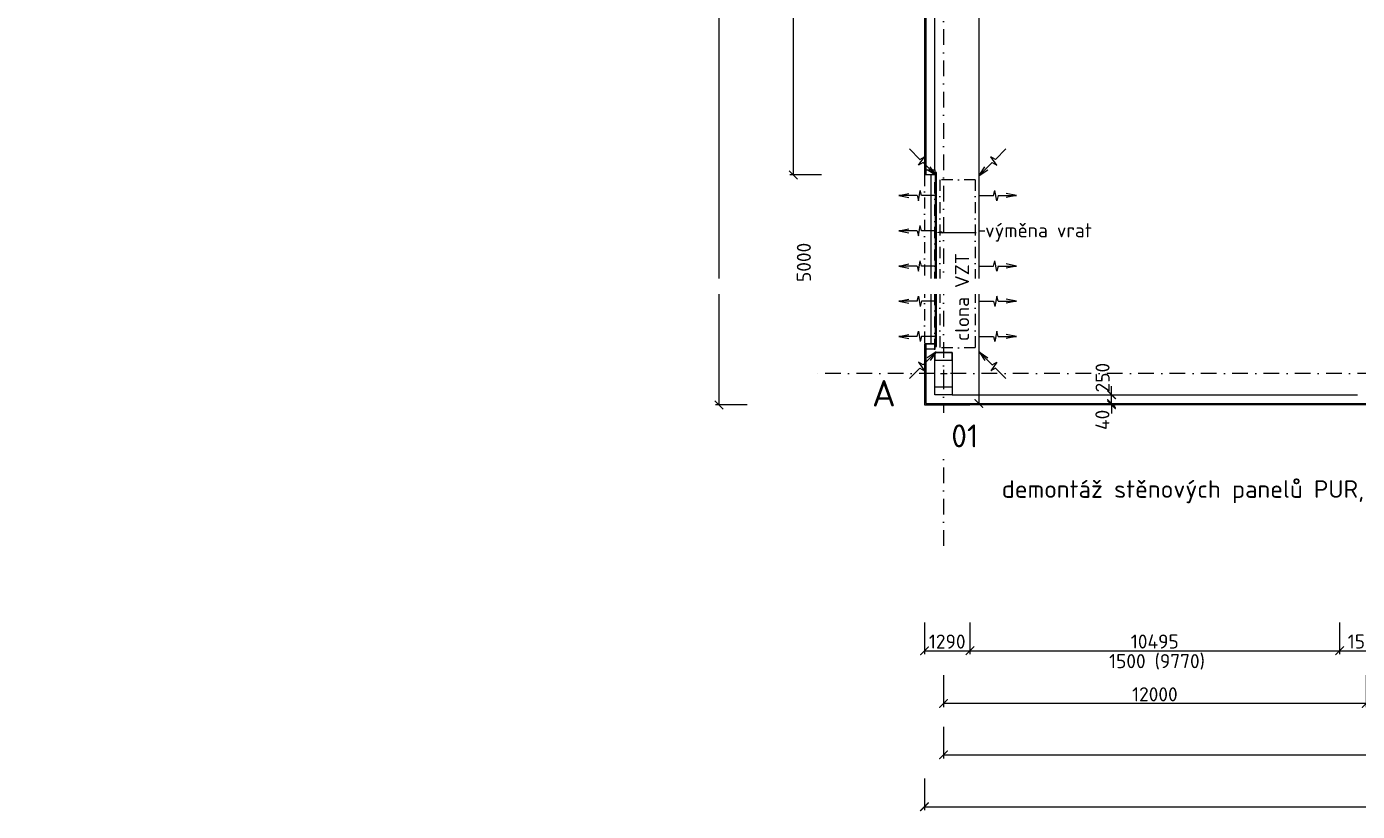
# Model space of a CAD drawing. Header units: millimetres. Extents: x -796345 to 3713765, y -2985421 to 2187451.
# Tile 183 of 256: x 273969 to 311750, y -12435 to 9855. Entities that reach past the tile are written whole.
import ezdxf
from ezdxf import colors
from ezdxf.entities.mleader import LeaderData, LeaderLine
from ezdxf.enums import TextEntityAlignment as Align
from ezdxf.math import Vec2, Vec3

# ---------------------------------------------------------------- set-up
doc = ezdxf.new("R2010")
doc.units = ezdxf.units.MM
doc.header["$PDMODE"] = 1
for name, pattern in [('CENTERX2', [101.6, 63.5, -12.7, 12.7, -12.7]), ('DASHDOT', [25.4, 12.7, -6.35, 0, -6.35]), ('ČERCHOVANÁ', [25.4, 12.7, -6.35, 0, -6.35])]:
    doc.linetypes.add(name, pattern=pattern)
doc.layers.get('Defpoints').update_dxf_attribs({"color": 8})
for name, color, linetype, lineweight in [('___vzt clony', 7, 'Continuous', 5), ('A99_N_koty-200', 5, 'Continuous', 5), ('A99_N_osy', 1, 'CENTERX2', 9), ('A99_N_txt-popis-200', 240, 'Continuous', 5), ('A99_N_txt-popis-50', 240, 'Continuous', 9), ('A99_S_kce-nad-vid', 181, 'DASHDOT', 5), ('A99_S_kce-pohl', 7, 'Continuous', 5), ('A99_S_kce-rez-sil', 7, 'Continuous', 15), ('A99_S_kce-rez-ten', 7, 'Continuous', 9), ('A99_S_koty-200', 160, 'Continuous', 5), ('A99_S_otvory', 7, 'Continuous', 5), ('A99_S_sloupy', 7, 'Continuous', 5)]:
    doc.layers.add(name, color=color, linetype=linetype, lineweight=lineweight)
doc.styles.add('A99_kota', font='isocpeur.ttf', dxfattribs={"height": 2})
doc.styles.add('A99_popis', font='isocpeur.ttf')
doc.styles.add('ad_popis 100', font='isocpeur.ttf', dxfattribs={"height": 200})
doc.dimstyles.new('A99_kota_200 new', dxfattribs={"dimscale": 200, "dimtxt": 2, "dimasz": 1.2, "dimexe": 0.5, "dimexo": 1.5, "dimgap": 0.3, "dimtad": 1, "dimdec": 0, "dimzin": 3, "dimdsep": 46, "dimtxsty": 'A99_kota', "dimblk": 'ARCHTICK', "dimcen": 2.5, "dimazin": 2, "dimtfac": 0.75, "dimtdec": 0, "dimtmove": 2, "dimatfit": 0, "dimfxl": 4, "dimfxlon": 1, "dimtolj": 1, "dimtzin": 0, "dimlwd": 5, "dimlwe": 5, "dimarcsym": 0})

# ---------------------------------------------------------------- blocks, each defined once
blk = doc.blocks.new('_ArchTick')
at = {"color": 0, "linetype": 'ByBlock', "const_width": 0.15}
blk.add_lwpolyline([(-0.5, -0.5), (0.5, 0.5)], dxfattribs=at)
blk = doc.blocks.new('*D219')
at = {"layer": 'A99_N_koty-200', "color": 0, "lineweight": 5, "transparency": 16777216}
for p, q in [((300000, -8570), (300000, -9470)), ((312000, -8570), (312000, -9470)), ((312000, -9370), (300000, -9370))]:
    blk.add_line(p, q, dxfattribs=at)
at = {"layer": 'Defpoints', "color": 0, "lineweight": 0, "transparency": 16777216}
for p in [(300000, -6495), (312000, -6495), (300000, -9370)]:
    blk.add_point(p, dxfattribs=at)
at = {"layer": 'A99_N_koty-200', "color": 0, "lineweight": 5, "transparency": 16777216, "xscale": 240, "yscale": 240, "zscale": 240, "rotation": 180}
blk.add_blockref('_ArchTick', (300000, -9370), dxfattribs=at)
at = {"layer": 'A99_N_koty-200', "color": 0, "lineweight": 5, "transparency": 16777216, "xscale": 240, "yscale": 240, "zscale": 240}
blk.add_blockref('_ArchTick', (312000, -9370), dxfattribs=at)
at = {"layer": 'A99_N_koty-200', "color": 0, "transparency": 16777216, "insert": (306000, -9110), "char_height": 400, "attachment_point": 5, "style": 'A99_kota'}
blk.add_mtext('\\A1;12000', dxfattribs=at)
blk = doc.blocks.new('*D1800')
at = {"layer": 'A99_N_koty-200', "color": 0, "lineweight": 5, "transparency": 16777216}
for p, q in [((294426, 24300), (293526, 24300)), ((293626, 24300), (293626, -890)), ((294426, -890), (293526, -890))]:
    blk.add_line(p, q, dxfattribs=at)
at = {"layer": 'Defpoints', "color": 0, "lineweight": 0, "transparency": 16777216}
for p in [(299350, 24300), (293626, -890), (299460, -890)]:
    blk.add_point(p, dxfattribs=at)
at = {"layer": 'A99_N_koty-200', "color": 0, "lineweight": 5, "transparency": 16777216, "xscale": 240, "yscale": 240, "zscale": 240}
for p, rotation in [((293626, 24300), 90), ((293626, -890), 270)]:
    blk.add_blockref('_ArchTick', p, dxfattribs=dict(at, rotation=rotation))
at = {"layer": 'A99_N_koty-200', "color": 0, "transparency": 16777216, "insert": (293366, 11705), "char_height": 400, "attachment_point": 5, "rotation": 90, "style": 'A99_kota'}
blk.add_mtext('\\A1;25190', dxfattribs=at)
blk = doc.blocks.new('*D242')
at = {"layer": 'A99_N_koty-200', "color": 0, "lineweight": 5, "transparency": 16777216}
for p, q in [((299460, -11502), (299460, -12402)), ((438875, -11502), (438875, -12402)), ((299460, -12302), (438875, -12302))]:
    blk.add_line(p, q, dxfattribs=at)
at = {"layer": 'Defpoints', "color": 0, "lineweight": 0, "transparency": 16777216}
for p in [(299460, -890), (438875, -890), (438875, -12302)]:
    blk.add_point(p, dxfattribs=at)
at = {"layer": 'A99_N_koty-200', "color": 0, "lineweight": 5, "transparency": 16777216, "xscale": 240, "yscale": 240, "zscale": 240, "rotation": 180}
blk.add_blockref('_ArchTick', (299460, -12302), dxfattribs=at)
at = {"layer": 'A99_N_koty-200', "color": 0, "lineweight": 5, "transparency": 16777216, "xscale": 240, "yscale": 240, "zscale": 240}
blk.add_blockref('_ArchTick', (438875, -12302), dxfattribs=at)
at = {"layer": 'A99_N_koty-200', "color": 0, "transparency": 16777216, "insert": (369167, -12042), "char_height": 400, "attachment_point": 5, "style": 'A99_kota'}
blk.add_mtext('\\A1;139415', dxfattribs=at)
blk = doc.blocks.new('*D259')
at = {"layer": 'A99_N_koty-200', "color": 0, "lineweight": 5, "transparency": 16777216}
for p, q in [((301005, 24000), (301105, 24000)), ((301005, 24000), (301005, -850)), ((301005, -850), (301105, -850))]:
    blk.add_line(p, q, dxfattribs=at)
at = {"layer": 'Defpoints', "color": 0, "lineweight": 0, "transparency": 16777216}
for p in [(301005, 24000), (301005, -850), (301005, -850)]:
    blk.add_point(p, dxfattribs=at)
at = {"layer": 'A99_N_koty-200', "color": 0, "lineweight": 5, "transparency": 16777216, "xscale": 240, "yscale": 240, "zscale": 240}
for p, rotation in [((301005, 24000), 90), ((301005, -850), 270)]:
    blk.add_blockref('_ArchTick', p, dxfattribs=dict(at, rotation=rotation))
at = {"layer": 'A99_N_koty-200', "color": 0, "transparency": 16777216, "insert": (300745, 11575), "char_height": 400, "attachment_point": 5, "rotation": 90, "style": 'A99_kota'}
blk.add_mtext('\\A1;24850', dxfattribs=at)
blk = doc.blocks.new('*D260')
at = {"layer": 'A99_N_koty-200', "color": 0, "lineweight": 5, "transparency": 16777216}
for p, q in [((296534, 24300), (295634, 24300)), ((295734, 24300), (295734, 5640)), ((296534, 5640), (295634, 5640))]:
    blk.add_line(p, q, dxfattribs=at)
at = {"layer": 'Defpoints', "color": 0, "lineweight": 0, "transparency": 16777216}
for p in [(299350, 24300), (295734, 5640), (299460, 5640)]:
    blk.add_point(p, dxfattribs=at)
at = {"layer": 'A99_N_koty-200', "color": 0, "lineweight": 5, "transparency": 16777216, "xscale": 240, "yscale": 240, "zscale": 240}
for p, rotation in [((295734, 24300), 90), ((295734, 5640), 270)]:
    blk.add_blockref('_ArchTick', p, dxfattribs=dict(at, rotation=rotation))
at = {"layer": 'A99_N_koty-200', "color": 0, "transparency": 16777216, "insert": (295474, 14970), "char_height": 400, "attachment_point": 5, "rotation": 90, "style": 'A99_kota'}
blk.add_mtext('\\A1;18660', dxfattribs=at)
blk = doc.blocks.new('*D261')
at = {"layer": 'A99_N_koty-200', "color": 0, "lineweight": 5, "transparency": 16777216}
for p, q in [((311245, -7070), (311245, -7970)), ((312745, -7070), (312745, -7970)), ((311245, -7870), (312745, -7870))]:
    blk.add_line(p, q, dxfattribs=at)
at = {"layer": 'Defpoints', "color": 0, "lineweight": 0, "transparency": 16777216}
for p in [(311245, -1132), (312745, -1132), (312745, -7870)]:
    blk.add_point(p, dxfattribs=at)
at = {"layer": 'A99_N_koty-200', "color": 0, "lineweight": 5, "transparency": 16777216, "xscale": 240, "yscale": 240, "zscale": 240, "rotation": 180}
blk.add_blockref('_ArchTick', (311245, -7870), dxfattribs=at)
at = {"layer": 'A99_N_koty-200', "color": 0, "lineweight": 5, "transparency": 16777216, "xscale": 240, "yscale": 240, "zscale": 240}
blk.add_blockref('_ArchTick', (312745, -7870), dxfattribs=at)
at = {"layer": 'A99_N_koty-200', "color": 0, "transparency": 16777216, "insert": (311995, -7610), "char_height": 400, "attachment_point": 5, "style": 'A99_kota'}
blk.add_mtext('\\A1;1500', dxfattribs=at)
blk = doc.blocks.new('*D270')
at = {"layer": 'A99_N_koty-200', "color": 0, "lineweight": 5, "transparency": 16777216}
for p, q in [((300750, -7070), (300750, -7970)), ((311245, -7070), (311245, -7970)), ((300750, -7870), (311245, -7870))]:
    blk.add_line(p, q, dxfattribs=at)
at = {"layer": 'Defpoints', "color": 0, "lineweight": 0, "transparency": 16777216}
for p in [(300750, -6085), (311245, -6085), (311245, -7870)]:
    blk.add_point(p, dxfattribs=at)
at = {"layer": 'A99_N_koty-200', "color": 0, "lineweight": 5, "transparency": 16777216, "xscale": 240, "yscale": 240, "zscale": 240, "rotation": 180}
blk.add_blockref('_ArchTick', (300750, -7870), dxfattribs=at)
at = {"layer": 'A99_N_koty-200', "color": 0, "lineweight": 5, "transparency": 16777216, "xscale": 240, "yscale": 240, "zscale": 240}
blk.add_blockref('_ArchTick', (311245, -7870), dxfattribs=at)
at = {"layer": 'A99_N_koty-200', "color": 0, "transparency": 16777216, "insert": (305997.5, -7610), "char_height": 400, "attachment_point": 5, "style": 'A99_kota'}
blk.add_mtext('\\A1;10495', dxfattribs=at)
blk = doc.blocks.new('*D281')
at = {"layer": 'A99_N_koty-200', "color": 0, "lineweight": 5, "transparency": 16777216}
for p, q in [((300000, -10030), (300000, -10930)), ((438550, -10030), (438550, -10930)), ((300000, -10830), (438550, -10830))]:
    blk.add_line(p, q, dxfattribs=at)
at = {"layer": 'Defpoints', "color": 0, "lineweight": 0, "transparency": 16777216}
for p in [(300000, -5085), (438550, -5085), (438550, -10830)]:
    blk.add_point(p, dxfattribs=at)
at = {"layer": 'A99_N_koty-200', "color": 0, "lineweight": 5, "transparency": 16777216, "xscale": 240, "yscale": 240, "zscale": 240, "rotation": 180}
blk.add_blockref('_ArchTick', (300000, -10830), dxfattribs=at)
at = {"layer": 'A99_N_koty-200', "color": 0, "lineweight": 5, "transparency": 16777216, "xscale": 240, "yscale": 240, "zscale": 240}
blk.add_blockref('_ArchTick', (438550, -10830), dxfattribs=at)
at = {"layer": 'A99_N_koty-200', "color": 0, "transparency": 16777216, "insert": (369275, -10570), "char_height": 400, "attachment_point": 5, "style": 'A99_kota'}
blk.add_mtext('\\A1;138550', dxfattribs=at)
blk = doc.blocks.new('*D291')
at = {"layer": 'A99_N_koty-200', "color": 0, "lineweight": 5, "transparency": 16777216}
for p, q in [((299460, -7072), (299460, -7972)), ((300750, -7072), (300750, -7972)), ((299460, -7872), (300750, -7872))]:
    blk.add_line(p, q, dxfattribs=at)
at = {"layer": 'Defpoints', "color": 0, "lineweight": 0, "transparency": 16777216}
for p in [(299460, -890), (300750, -890), (300750, -7872)]:
    blk.add_point(p, dxfattribs=at)
at = {"layer": 'A99_N_koty-200', "color": 0, "lineweight": 5, "transparency": 16777216, "xscale": 240, "yscale": 240, "zscale": 240, "rotation": 180}
blk.add_blockref('_ArchTick', (299460, -7872), dxfattribs=at)
at = {"layer": 'A99_N_koty-200', "color": 0, "lineweight": 5, "transparency": 16777216, "xscale": 240, "yscale": 240, "zscale": 240}
blk.add_blockref('_ArchTick', (300750, -7872), dxfattribs=at)
at = {"layer": 'A99_N_koty-200', "color": 0, "transparency": 16777216, "insert": (300105, -7612), "char_height": 400, "attachment_point": 5, "style": 'A99_kota'}
blk.add_mtext('\\A1;1290', dxfattribs=at)
blk = doc.blocks.new('*D462')
at = {"layer": 'A99_N_koty-200', "color": 0, "lineweight": 5, "transparency": 16777216}
for p, q in [((304770, -850), (304770, -610)), ((304770, -850), (304870, -850)), ((304770, -890), (304770, -850)), ((304770, -890), (304870, -890)), ((304770, -890), (304770, -1130))]:
    blk.add_line(p, q, dxfattribs=at)
at = {"layer": 'Defpoints', "color": 0, "lineweight": 0, "transparency": 16777216}
for p in [(304770, -850), (304770, -850), (304770, -890)]:
    blk.add_point(p, dxfattribs=at)
at = {"layer": 'A99_N_koty-200', "color": 0, "lineweight": 5, "transparency": 16777216, "xscale": 240, "yscale": 240, "zscale": 240}
for p, rotation in [((304770, -850), 270), ((304770, -890), 90)]:
    blk.add_blockref('_ArchTick', p, dxfattribs=dict(at, rotation=rotation))
at = {"layer": 'A99_N_koty-200', "color": 0, "transparency": 16777216, "insert": (304510, -1315), "char_height": 400, "attachment_point": 5, "rotation": 90, "style": 'A99_kota'}
blk.add_mtext('\\A1;40', dxfattribs=at)
blk = doc.blocks.new('*D463')
at = {"layer": 'A99_N_koty-200', "color": 0, "lineweight": 5, "transparency": 16777216}
for p, q in [((304770, -600), (304770, -360)), ((304770, -600), (304870, -600)), ((304770, -850), (304770, -600)), ((304770, -850), (304870, -850)), ((304770, -850), (304770, -1090))]:
    blk.add_line(p, q, dxfattribs=at)
at = {"layer": 'Defpoints', "color": 0, "lineweight": 0, "transparency": 16777216}
for p in [(304770, -600), (304770, -600), (304770, -850)]:
    blk.add_point(p, dxfattribs=at)
at = {"layer": 'A99_N_koty-200', "color": 0, "lineweight": 5, "transparency": 16777216, "xscale": 240, "yscale": 240, "zscale": 240}
for p, rotation in [((304770, -600), 270), ((304770, -850), 90)]:
    blk.add_blockref('_ArchTick', p, dxfattribs=dict(at, rotation=rotation))
at = {"layer": 'A99_N_koty-200', "color": 0, "transparency": 16777216, "insert": (304515, -115), "char_height": 400, "attachment_point": 5, "rotation": 90, "style": 'A99_kota'}
blk.add_mtext('\\A1;250', dxfattribs=at)

msp = doc.modelspace()

# ---------------------------------------------------------------- linework, layer by layer
at = {"layer": '___vzt clony'}
for p, q in [((299029.9, 6381.8), (299328.7, 6083)), ((299289.4, 5915.4), (299459.8, 6158.7)), ((299328.7, 6083), (299459.8, 6158.7)), ((301510.6, 5915.4), (301340.2, 6158.7)), ((301471.3, 6083), (301340.2, 6158.7)), ((301770.1, 6381.8), (301471.3, 6083)), ((299420.6, 5991.1), (299289.4, 5915.4)), ((299420.6, 5991.1), (299788.3, 5623.4)), ((299788.3, 5623.4), (299540.1, 5788.9)), ((299788.3, 5623.4), (299622.8, 5871.6)), ((301379.4, 5991.1), (301011.7, 5623.4)), ((301011.7, 5623.4), (301177.2, 5871.6)), ((301011.7, 5623.4), (301259.9, 5788.9)), ((301379.4, 5991.1), (301510.6, 5915.4)), ((299420.6, 248.9), (299788.3, 616.6)), ((299788.3, 616.6), (299540.1, 451.1)), ((299788.3, 616.6), (299622.8, 368.4)), ((301379.4, 248.9), (301011.7, 616.6)), ((301011.7, 616.6), (301259.9, 451.1)), ((301011.7, 616.6), (301177.2, 368.4)), ((299029.9, -141.8), (299328.7, 157)), ((299289.4, 324.6), (299459.8, 81.3)), ((299420.6, 248.9), (299289.4, 324.6)), ((299328.7, 157), (299459.8, 81.3)), ((301510.6, 324.6), (301340.2, 81.3)), ((301471.3, 157), (301340.2, 81.3)), ((301379.4, 248.9), (301510.6, 324.6)), ((301770.1, -141.8), (301471.3, 157))]:
    msp.add_line(p, q, dxfattribs=at)
at = {"layer": '___vzt clony', "linetype": 'ČERCHOVANÁ', "ltscale": 25}
for p, q in [((300900, 5505), (299900, 5505)), ((299900, 5505), (299900, 735)), ((300900, 5505), (300900, 735)), ((300900, 735), (299900, 735))]:
    msp.add_line(p, q, dxfattribs=at)
at = {"layer": '___vzt clony', "ltscale": 0.5}
for p, q in [((298727.5, 5055), (299020, 5113.5)), ((299247.5, 5055), (298727.5, 5055)), ((298727.5, 5055), (299020, 4996.5)), ((299247.5, 5055), (299286.7, 4908.7)), ((299286.7, 4908.7), (299338.3, 5201.2)), ((299377.5, 5055), (299338.3, 5201.2)), ((299800, 5055), (299377.5, 5055)), ((301000, 5055), (301422.5, 5055)), ((301422.5, 5055), (301461.7, 5201.2)), ((301513.3, 4908.7), (301461.7, 5201.2)), ((301552.5, 5055), (301513.3, 4908.7)), ((301552.5, 5055), (302072.5, 5055)), ((302072.5, 5055), (301780, 5113.5)), ((302072.5, 5055), (301780, 4996.5)), ((299286.7, 3908.7), (299338.3, 4201.2)), ((299377.5, 4055), (299338.3, 4201.2)), ((301422.5, 4055), (301461.7, 4201.2)), ((301513.3, 3908.7), (301461.7, 4201.2)), ((298727.5, 4055), (299020, 4113.5)), ((299247.5, 4055), (298727.5, 4055)), ((298727.5, 4055), (299020, 3996.5)), ((299247.5, 4055), (299286.7, 3908.7)), ((299800, 4055), (299377.5, 4055)), ((301000, 4055), (301422.5, 4055)), ((301552.5, 4055), (301513.3, 3908.7)), ((301552.5, 4055), (302072.5, 4055)), ((302072.5, 4055), (301780, 4113.5)), ((302072.5, 4055), (301780, 3996.5)), ((298727.5, 3055), (299020, 3113.5)), ((299247.5, 3055), (298727.5, 3055)), ((298727.5, 3055), (299020, 2996.5)), ((299247.5, 3055), (299286.7, 2908.7)), ((299286.7, 2908.7), (299338.3, 3201.2)), ((299377.5, 3055), (299338.3, 3201.2)), ((299800, 3055), (299377.5, 3055)), ((301000, 3055), (301422.5, 3055)), ((301422.5, 3055), (301461.7, 3201.2)), ((301513.3, 2908.7), (301461.7, 3201.2)), ((301552.5, 3055), (301513.3, 2908.7)), ((301552.5, 3055), (302072.5, 3055)), ((302072.5, 3055), (301780, 3113.5)), ((302072.5, 3055), (301780, 2996.5)), ((298727.5, 2055), (299020, 2113.5)), ((299247.5, 2055), (298727.5, 2055)), ((298727.5, 2055), (299020, 1996.5)), ((299247.5, 2055), (299286.7, 2201.3)), ((299286.7, 2201.3), (299338.3, 1908.8)), ((299377.5, 2055), (299338.3, 1908.8)), ((299800, 2055), (299377.5, 2055)), ((301000, 2055), (301422.5, 2055)), ((301422.5, 2055), (301461.7, 1908.8)), ((301513.3, 2201.3), (301461.7, 1908.8)), ((301552.5, 2055), (301513.3, 2201.3)), ((301552.5, 2055), (302072.5, 2055)), ((302072.5, 2055), (301780, 2113.5)), ((302072.5, 2055), (301780, 1996.5)), ((299247.5, 1055), (299286.7, 1201.3)), ((299286.7, 1201.3), (299338.3, 908.8)), ((301513.3, 1201.3), (301461.7, 908.8)), ((301552.5, 1055), (301513.3, 1201.3)), ((298727.5, 1055), (299020, 1113.5)), ((299247.5, 1055), (298727.5, 1055)), ((298727.5, 1055), (299020, 996.5)), ((299377.5, 1055), (299338.3, 908.8)), ((299800, 1055), (299377.5, 1055)), ((301000, 1055), (301422.5, 1055)), ((301422.5, 1055), (301461.7, 908.8)), ((301552.5, 1055), (302072.5, 1055)), ((302072.5, 1055), (301780, 1113.5)), ((302072.5, 1055), (301780, 996.5))]:
    msp.add_line(p, q, dxfattribs=at)
at = {"layer": '___vzt clony', "lineweight": 9, "ltscale": 2}
for p, q in [((299750, 380), (300250, 380)), ((299750, 380), (300250, 380)), ((299750, -380), (300250, -380)), ((299750, -380), (300250, -380))]:
    msp.add_line(p, q, dxfattribs=at)
at = {"layer": '___vzt clony', "ltscale": 2}
msp.add_lwpolyline([(300250, -600), (299750, -600), (299750, 600), (300250, 600)], close=True, dxfattribs=at)
msp.add_lwpolyline([(300250, -600), (299750, -600), (299750, 600), (300250, 600)], close=True, dxfattribs=at)
at = {"layer": 'A99_N_osy', "linetype": 'DASHDOT', "ltscale": 35}
for p, q in [((300000, 29340.8), (300000, -5085)), ((487349.6, 0), (296400, 0))]:
    msp.add_line(p, q, dxfattribs=at)
at = {"layer": 'A99_S_kce-nad-vid', "linetype": 'ČERCHOVANÁ', "ltscale": 25}
for p, q in [((299460, 5640), (299460, 840)), ((299750, 670), (299750, 5640))]:
    msp.add_line(p, q, dxfattribs=at)
at = {"layer": 'A99_S_kce-pohl'}
msp.add_line((300250, -600), (311750, -600), dxfattribs=at)
msp.add_line((300250, -600), (311750, -600), dxfattribs=at)
at = {"layer": 'A99_S_kce-rez-sil'}
msp.add_line((299750, 5640), (299460, 5640), dxfattribs=at)
at = {"layer": 'A99_S_kce-rez-ten'}
msp.add_line((299750, 5790), (299750, 11625), dxfattribs=at)
at = {"layer": 'A99_S_koty-200', "linetype": 'ByBlock', "lineweight": 5, "ltscale": 2}
for points in [[(300000, 105), (300000, -85)], [(299910, 0), (300100, 0)]]:
    msp.add_lwpolyline(points, dxfattribs=at)
at = {"layer": 'A99_S_otvory', "color": 30, "lineweight": 20}
for p, q in [((299460, 24300), (299460, 5640)), ((299500, 24300), (299500, 5640)), ((299750, 5640), (299460, 5640)), ((299460, 840), (299460, -890)), ((299750, 840), (299460, 840)), ((299500, 840), (299500, -850)), ((299460, -890), (300750, -890)), ((299500, -850), (300750, -850)), ((300750, -850), (300750, -890)), ((300750, -850), (311250, -850)), ((311250, -890), (300750, -890)), ((311250, -850), (311250, -890)), ((311250, -850), (312750, -850)), ((312750, -890), (311250, -890))]:
    msp.add_line(p, q, dxfattribs=at)
at = {"layer": 'A99_S_otvory', "color": 1}
msp.add_line((299650, 840), (299650, 5640), dxfattribs=at)
at = {"layer": 'A99_S_sloupy', "ltscale": 2}
for points in [[(299500, 5790), (299750, 5790), (299750, 5640), (299500, 5640)], [(299500, 840), (299750, 840), (299750, 690), (299500, 690)]]:
    msp.add_lwpolyline(points, close=True, dxfattribs=at)
at = {"layer": 'A99_S_sloupy', "linetype": 'Continuous', "ltscale": 2}
msp.add_lwpolyline([(300250, -600), (299750, -600), (299750, 600), (300250, 600)], close=True, dxfattribs=at)
at = {"layer": 'A99_S_sloupy', "linetype": 'Continuous', "lineweight": 20, "ltscale": 2}
for points in [[(300250, 600), (299750, 600), (299750, 380), (300250, 380)], [(300250, -600), (299750, -600), (299750, -380), (300250, -380)]]:
    msp.add_lwpolyline(points, close=True, dxfattribs=at)

# ---------------------------------------------------------------- texts
at = {"layer": 'A99_N_koty-200', "style": 'A99_kota'}
for s, p in [('5000', (296235, 3157.5)), ('clona VZT', (300727.5, 2172.5))]:
    msp.add_text(s, height=400, rotation=90, dxfattribs=at).set_placement(p, align=Align.CENTER)
msp.add_text('1500 (9770)', height=400, dxfattribs=at).set_placement((306060, -8367.2), align=Align.CENTER)

# ---------------------------------------------------------------- dimensions: what is measured, and where the dimension line sits
at = {"layer": 'A99_N_koty-200'}
for base, p1, p2, angle, picture, middle in [((295733.8, 5640), (299350, 24300), (299460, 5640), 90, '*D260', (295473.8, 14970)), ((300000, -9370), (312000, -6495), (300000, -6495), 180, '*D219', (306000, -9110))]:
    dim = msp.add_linear_dim(base=base, p1=p1, p2=p2, angle=angle, dimstyle='A99_kota_200 new', override={"dimscale": 0, "dimtix": 1, "dimtofl": 1, "dimtmove": 1, "dimatfit": 1}, dxfattribs=at)
    dim.commit()
    dim.dimension.update_dxf_attribs({"geometry": picture, "text_midpoint": middle})
for base, p1, p2, picture, middle in [((304770, -600), (304770, -850), (304770, -600), '*D463', (304775, -115)), ((304770, -850), (304770, -890), (304770, -850), '*D462', (304770, -1315))]:
    dim = msp.add_linear_dim(base=base, p1=p1, p2=p2, angle=90, dimstyle='A99_kota_200 new', override={"dimscale": 0, "dimtix": 1, "dimtofl": 1, "dimtmove": 1, "dimatfit": 1}, dxfattribs=at)
    dim.commit()
    dim.dimension.update_dxf_attribs({"geometry": picture, "text_midpoint": middle, "dimtype": 128})
for base, p1, p2, picture, middle in [((312745, -7870), (311245, -1131.6), (312745, -1131.6), '*D261', (311995, -7610)), ((438550, -10830), (300000, -5085), (438550, -5085), '*D281', (369275, -10570)), ((311245, -7870), (300750, -6085), (311245, -6085), '*D270', (305997.5, -7610))]:
    dim = msp.add_linear_dim(base=base, p1=p1, p2=p2, dimstyle='A99_kota_200 new', override={"dimscale": 0, "dimtix": 1, "dimtofl": 1, "dimtmove": 1, "dimatfit": 1}, dxfattribs=at)
    dim.commit()
    dim.dimension.update_dxf_attribs({"geometry": picture, "text_midpoint": middle})

# ---------------------------------------------------------------- leaders
at = {"layer": 'A99_N_txt-popis-50', "lineweight": 9}
ml = msp.add_multileader_mtext('Standard', dxfattribs=at)
ml.set_content('\\A1;{\\C256;výměna stávajících sekčních vrat za nová  }', color=1, style='A99_popis')
ml.set_leader_properties(color=256, linetype='ByLayer', lineweight=-1)
ml.build(insert=Vec2(0, 0))
ml.multileader.update_dxf_attribs({"dogleg_length": 6.4, "arrow_head_size": 200, "scale": 200})
ctx = ml.context
ctx.base_point, ctx.scale, ctx.char_height, ctx.arrow_head_size, ctx.landing_gap_size, ctx.plane_origin = Vec3(2700, 5010), 200, 400, 200, 400, Vec3(2512.5, -3085)
notes = []
notes.append((ctx, [(0, (1, 1, 0), (1420, 5010), (1, 0), 1280, [(0, [(-175, 5010)], 0, [])])]))
ctx.mtext.insert, ctx.mtext.width, ctx.mtext.flow_direction = Vec3(3100, 5210.2), 5995, 5
for ctx, leaders in notes:
    for number, flags, end, landing, length, lines in leaders:
        leader = LeaderData()
        leader.index, (leader.has_last_leader_line, leader.has_dogleg_vector, leader.attachment_direction) = number, flags
        leader.last_leader_point, leader.dogleg_vector, leader.dogleg_length = Vec3(end), Vec3(landing), length
        for number, points, colour, breaks in lines:
            line = LeaderLine()
            line.index, line.vertices, line.color, line.breaks = number, Vec3.list(points), colors.encode_raw_color(colour), breaks
            leader.lines.append(line)
        ctx.leaders.append(leader)

# ---------------------------------------------------------------- next in the draw order: texts
at = {"layer": 'A99_N_txt-popis-200', "color": 1, "lineweight": 0, "insert": (297970, -185), "char_height": 750, "attachment_point": 1, "style": 'ad_popis 100', "bg_fill": 3, "box_fill_scale": 1, "bg_fill_color": 256, "bg_fill_transparency": 0}
msp.add_mtext_dynamic_manual_height_columns('A', width=832.5, gutter_width=1000, heights=[0], dxfattribs=at)
at = {"layer": 'A99_N_txt-popis-200', "color": 1, "lineweight": 0, "insert": (300220, -1445), "char_height": 650, "attachment_point": 1, "style": 'ad_popis 100', "bg_fill": 2}
msp.add_mtext_dynamic_manual_height_columns('01', width=832.5, gutter_width=1000, heights=[0], dxfattribs=at)

# ---------------------------------------------------------------- next in the draw order: dimensions: what is measured, and where the dimension line sits
at = {"layer": 'A99_N_koty-200'}
for base, p1, p2, picture, middle in [((293625.5, -890), (299350, 24300), (299460, -890), '*D1800', (293365.5, 11705)), ((301005, -850), (301005, 24000), (301005, -850), '*D259', (300745, 11575))]:
    dim = msp.add_linear_dim(base=base, p1=p1, p2=p2, angle=90, dimstyle='A99_kota_200 new', override={"dimscale": 0, "dimtix": 1, "dimtofl": 1, "dimtmove": 1, "dimatfit": 1}, dxfattribs=at)
    dim.commit()
    dim.dimension.update_dxf_attribs({"geometry": picture, "text_midpoint": middle})
for base, p2, picture, middle in [((438875, -12302.1), (438875, -890), '*D242', (369167.5, -12042.1)), ((300750, -7872), (300750, -890), '*D291', (300105, -7612))]:
    dim = msp.add_linear_dim(base=base, p1=(299460, -890), p2=p2, dimstyle='A99_kota_200 new', override={"dimscale": 0, "dimtix": 1, "dimtofl": 1, "dimtmove": 1, "dimatfit": 1}, dxfattribs=at)
    dim.commit()
    dim.dimension.update_dxf_attribs({"geometry": picture, "text_midpoint": middle})

# ---------------------------------------------------------------- next in the draw order: leaders
at = {"layer": 'A99_N_txt-popis-50', "lineweight": 9}
ml = msp.add_multileader_mtext('Standard', dxfattribs=at)
ml.set_content('\\A1;{\\C256;výměna vrat}', color=1, style='A99_popis')
ml.set_leader_properties(color=256, linetype='ByLayer', lineweight=-1)
ml.build(insert=Vec2(0, 0))
ml.multileader.update_dxf_attribs({"dogleg_length": 1, "arrow_head_size": 200, "scale": 200})
ctx = ml.context
ctx.base_point, ctx.scale, ctx.char_height, ctx.arrow_head_size, ctx.landing_gap_size, ctx.plane_origin = Vec3(300930, 4010), 200, 400, 200, 250, Vec3(303735, -5025.8)
notes = []
notes.append((ctx, [(0, (1, 1, 0), (300285, 4010), (1, 0), 645, [(0, [(299765, 4010)], 0, [])])]))
ctx.mtext.insert, ctx.mtext.width, ctx.mtext.defined_height, ctx.mtext.flow_direction = Vec3(301180, 4270), 3255, 1693.3, 5
ctx.mtext.has_bg_fill, ctx.mtext.bg_color, ctx.mtext.bg_scale_factor, ctx.mtext.bg_transparency, ctx.mtext.use_window_bg_color = 1, -1073741824, 1, 0, 1
ml = msp.add_multileader_mtext('Standard', dxfattribs=at)
ml.set_content('\\A1;{\\C256;demontáž stěnových panelů PUR, tl.40mm, včetně výplní otvorů a klempířských výrobků}', color=1, style='A99_popis')
ml.set_leader_properties(color=256, linetype='ByLayer', lineweight=-1)
ml.build(insert=Vec2(0, 0))
ml.multileader.update_dxf_attribs({"dogleg_length": 1, "arrow_head_size": 300, "scale": 200})
ctx = ml.context
ctx.base_point, ctx.scale, ctx.char_height, ctx.arrow_head_size, ctx.landing_gap_size, ctx.plane_origin = Vec3(301405, -3355), 200, 500, 300, 250, Vec3(314625, -10211)
notes.append((ctx, [(1, (1, 1, 0), (317590, -3355), (-1, 0), 585, [(0, [(317590, -890)], 0, [])])]))
ctx.mtext.insert, ctx.mtext.width, ctx.mtext.flow_direction = Vec3(301655, -3030), 15225, 5
ctx.mtext.has_bg_fill, ctx.mtext.bg_color, ctx.mtext.bg_scale_factor, ctx.mtext.bg_transparency, ctx.mtext.use_window_bg_color = 1, -1073741824, 1, 0, 1
for ctx, leaders in notes:
    for number, flags, end, landing, length, lines in leaders:
        leader = LeaderData()
        leader.index, (leader.has_last_leader_line, leader.has_dogleg_vector, leader.attachment_direction) = number, flags
        leader.last_leader_point, leader.dogleg_vector, leader.dogleg_length = Vec3(end), Vec3(landing), length
        for number, points, colour, breaks in lines:
            line = LeaderLine()
            line.index, line.vertices, line.color, line.breaks = number, Vec3.list(points), colors.encode_raw_color(colour), breaks
            leader.lines.append(line)
        ctx.leaders.append(leader)

# ---------------------------------------------------------------- next in the draw order: linework, layer by layer
at = {"layer": 'A99_S_otvory', "color": 30, "lineweight": 20}
msp.add_lwpolyline([(299765, 5712.5), (299765, 765), (299805, 765), (299805, 5712.5)], close=True, dxfattribs=at)

# ---------------------------------------------------------------- next in the draw order: leaders
at = {"layer": 'A99_N_txt-popis-50', "lineweight": 9}
ml = msp.add_multileader_mtext('Standard', dxfattribs=at)
ml.set_content('\\A1;{\\C256;základ 600/500mm, úroveň -1,065m, prostý beton C16/20}', color=1, style='A99_popis')
ml.set_leader_properties(color=256, linetype='ByLayer', lineweight=-1)
ml.build(insert=Vec2(0, 0))
ml.multileader.update_dxf_attribs({"dogleg_length": 3.23, "arrow_head_size": 200, "scale": 200})
ctx = ml.context
ctx.base_point, ctx.scale, ctx.char_height, ctx.arrow_head_size, ctx.landing_gap_size, ctx.plane_origin = Vec3(21815, 2400), 200, 400, 200, 250, Vec3(27702.5, -7905.8)
notes = []
notes.append((ctx, [(0, (1, 1, 0), (21170, 2400), (1, 0), 645, [(0, [(21170, -1127)], 0, [])])]))
ctx.mtext.insert, ctx.mtext.width, ctx.mtext.defined_height, ctx.mtext.flow_direction = Vec3(22065, 2660), 8793.198, 8.47, 5
ctx.mtext.has_bg_fill, ctx.mtext.bg_color, ctx.mtext.bg_scale_factor, ctx.mtext.bg_transparency, ctx.mtext.use_window_bg_color = 1, -1073741824, 1, 0, 1
for ctx, leaders in notes:
    for number, flags, end, landing, length, lines in leaders:
        leader = LeaderData()
        leader.index, (leader.has_last_leader_line, leader.has_dogleg_vector, leader.attachment_direction) = number, flags
        leader.last_leader_point, leader.dogleg_vector, leader.dogleg_length = Vec3(end), Vec3(landing), length
        for number, points, colour, breaks in lines:
            line = LeaderLine()
            line.index, line.vertices, line.color, line.breaks = number, Vec3.list(points), colors.encode_raw_color(colour), breaks
            leader.lines.append(line)
        ctx.leaders.append(leader)

# ---------------------------------------------------------------- next in the draw order: leaders
ml = msp.add_multileader_mtext('Standard', dxfattribs=at)
ml.set_content('\\A1;{\\C256;sanace ŽB sloupů}', color=1, style='A99_popis')
ml.set_leader_properties(color=256, linetype='ByLayer', lineweight=-1)
ml.build(insert=Vec2(0, 0))
ml.multileader.update_dxf_attribs({"dogleg_length": 3.23, "arrow_head_size": 200, "scale": 200})
ctx = ml.context
ctx.base_point, ctx.scale, ctx.char_height, ctx.arrow_head_size, ctx.landing_gap_size, ctx.plane_origin = Vec3(42900, 2440), 200, 400, 200, 250, Vec3(47102.5, -8385.8)
notes = []
notes.append((ctx, [(0, (1, 1, 0), (42255, 2440), (1, 0), 645, [(0, [(42250, 620)], 0, [])])]))
ctx.mtext.insert, ctx.mtext.width, ctx.mtext.flow_direction = Vec3(43150, 2700), 4515, 5
ctx.mtext.has_bg_fill, ctx.mtext.bg_color, ctx.mtext.bg_scale_factor, ctx.mtext.bg_transparency, ctx.mtext.use_window_bg_color = 1, -1073741824, 1, 0, 1
for ctx, leaders in notes:
    for number, flags, end, landing, length, lines in leaders:
        leader = LeaderData()
        leader.index, (leader.has_last_leader_line, leader.has_dogleg_vector, leader.attachment_direction) = number, flags
        leader.last_leader_point, leader.dogleg_vector, leader.dogleg_length = Vec3(end), Vec3(landing), length
        for number, points, colour, breaks in lines:
            line = LeaderLine()
            line.index, line.vertices, line.color, line.breaks = number, Vec3.list(points), colors.encode_raw_color(colour), breaks
            leader.lines.append(line)
        ctx.leaders.append(leader)

doc.saveas('drawing.dxf')
